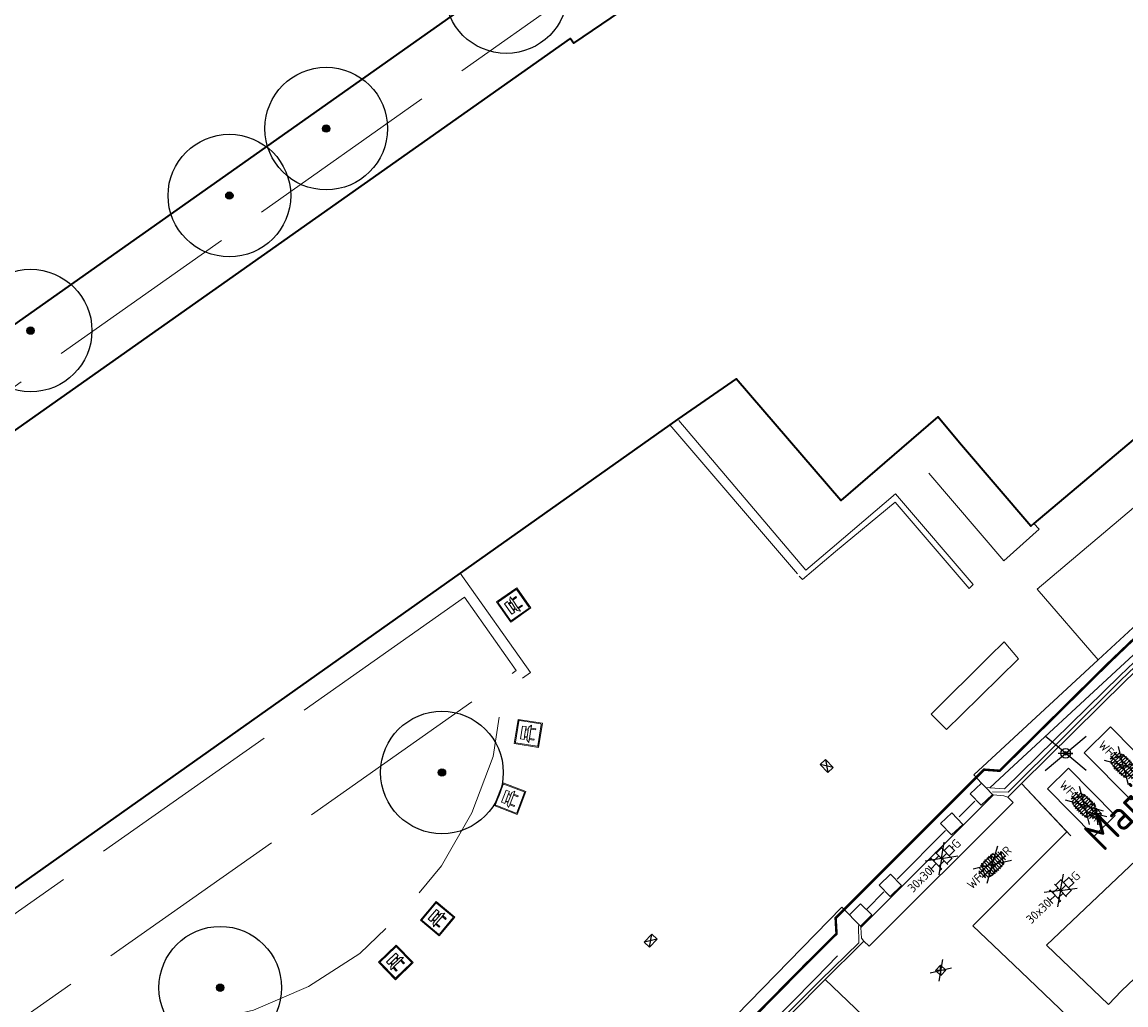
# Model space of a CAD drawing. Header units: metres. Extents: x 92877 to 94117, y 464509 to 465451.
# Tile 21 of 102: x 93074 to 93119, y 465073 to 465113. Entities that reach past the tile are written whole.
import ezdxf
from ezdxf.enums import TextEntityAlignment as Align

# ---------------------------------------------------------------- set-up
doc = ezdxf.new("R2010")
doc.units = ezdxf.units.M
doc.linetypes.add('IE-TERREINAFSCHEIDING', pattern=[10, 8, -2])
doc.linetypes.add('XX-PROJECTGRENS', pattern=[18, 12, -3, 0, -3])
doc.layers.get('0').update_dxf_attribs({"linetype": 'CONTINUOUS'})
for name, color, linetype, lineweight in [('B-WE-GK-BESCHOEIING-G', 252, 'GK-BESCHOEIING', 35), ('B-WE-GR-BEPLANTING_CULTUUR-G', 252, 'CONTINUOUS', 18), ('B-WE-GR-BOOM-S', 90, 'CONTINUOUS', 25), ('B-WE-IE-MEUBILAIR_WEGMEUBILAIR_BANK-S', 252, 'CONTINUOUS', 15), ('B-WE-IE-TERREINAFSCHEIDING-G', 252, 'IE-TERREINAFSCHEIDING', 18), ('B-WE-IE-TERREINAFSCHEIDING_KUNSTMATIG_HEKWERK-G', 252, 'IE-TERREINAFSCHEIDING-KUNSTMATIG', 18), ('B-WE-IE-TERREINAFSCHEIDING_KUNSTMATIG_MUUR-G', 252, 'IE-TERREINAFSCHEIDING-KUNSTMATIG-DICHT', 18), ('B-WE-OG-TOPOGRAFIE_BEBOUWING-GV', 252, 'CONTINUOUS', 35), ('B-WE-OG-TOPOGRAFIE_STRAATNAAM-T18', 7, 'CONTINUOUS', 18), ('B-WE-RI-HWA_KOLK-S', 252, 'CONTINUOUS', 25), ('B-WE-VH-VERHARDING-GV', 252, 'CONTINUOUS', 18), ('N-WE-KG-GRENS_PROJECT-G', 1, 'XX-PROJECTGRENS', 35), ('V-WE-IE-MEUBILAIR_WEGMEUBILAIR_VERKEERSBORD-S', 7, 'CONTINUOUS', 25), ('V-WE-RI-HWA_KOLK-S', 150, 'CONTINUOUS', 25), ('V-WE-VH-MATERIAALGRENS-G', 7, 'CONTINUOUS-V', 25), ('V-WE-VH-VERHARDING_STRAATBAKSTEEN-S', 252, 'CONTINUOUS', 25), ('V-WE-VH-VERHARDING_TEGEL-S', 252, 'CONTINUOUS', 25)]:
    doc.layers.add(name, color=color, linetype=linetype, lineweight=lineweight)
doc.styles.add('NLCS-ISO', font='NLCS-ISO.ttf')
doc.styles.get("Standard").update_dxf_attribs({"font": 'isocp.shx'})
doc.linetypes.add('CONTINUOUS-V', pattern='A,3.5,[24,NLCS.SHX,S=0.5,R=0,X=0,Y=0],3.5', length=7)
doc.linetypes.add('GK-BESCHOEIING', pattern='A,30,-5,[1,NLCS.SHX,S=1,R=0,X=0,Y=0],-5', length=40)
doc.linetypes.add('IE-TERREINAFSCHEIDING-KUNSTMATIG', pattern='A,4,[82,NLCS.SHX,S=0.75,R=90,X=0,Y=0],4,-2', length=10)
doc.linetypes.add('IE-TERREINAFSCHEIDING-KUNSTMATIG-DICHT', pattern='A,8,-1,[82,NLCS.SHX,S=0.75,R=90,X=0,Y=0],-1', length=10)

# ---------------------------------------------------------------- blocks, each defined once
blk = doc.blocks.new('Q_BANK')
blk.add_lwpolyline([(-0.5, 0.5), (0.5, 0.5), (0.5, -0.5), (-0.5, -0.5)], close=True)
blk.add_lwpolyline([(-0.4417539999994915, 0.4637139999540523), (0.4378109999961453, 0.4637139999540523, -0.414214), (0.4594110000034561, 0.4421139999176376), (0.4594110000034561, -0.4369900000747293, -0.414214), (0.4378109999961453, -0.4585890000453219), (-0.4417539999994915, -0.4585890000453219, -0.414214), (-0.4633539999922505, -0.4369900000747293), (-0.4633539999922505, 0.4421139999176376), (-0.4632718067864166, 0.4439965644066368), (-0.4630258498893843, 0.4458648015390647), (-0.4626180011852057, 0.4477044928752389), (-0.4620513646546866, 0.4495016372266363), (-0.4613302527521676, 0.4512425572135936), (-0.4604601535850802, 0.4529140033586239), (-0.4594476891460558, 0.4545032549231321), (-0.458300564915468, 0.4559982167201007), (-0.457027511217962, 0.4573875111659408), (-0.4556382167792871, 0.4586605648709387), (-0.4541432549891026, 0.4598076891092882), (-0.4525540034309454, 0.4608201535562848), (-0.450882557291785, 0.4616902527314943), (-0.4491416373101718, 0.4624113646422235), (-0.447344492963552, 0.4629780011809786), (-0.4455048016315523, 0.4633858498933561), (-0.4436365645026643, 0.4636318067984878), (-0.4417539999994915, 0.4637139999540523)], format="xyb")
for points in [[(-0.2666210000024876, 0.02180999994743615), (-0.3660620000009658, -0.07758100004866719)], [(-0.1796109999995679, 0.1315540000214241), (-0.2666210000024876, 0.1315540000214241), (-0.2666210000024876, 0.2764989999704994)], [(-0.2666210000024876, 0.2764989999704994), (0.2575139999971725, 0.2764989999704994), (0.2575139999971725, 0.1315540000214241), (0.1725750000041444, 0.1315540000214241)], [(-0.1796109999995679, 0.02180999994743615), (-0.2666210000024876, 0.02180999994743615)], [(-0.2666210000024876, 0.02180999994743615), (-0.1796109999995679, 0.02180999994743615)], [(-0.1796109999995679, 0.02180999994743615), (-0.1796109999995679, 0.1315540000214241)], [(-0.1796109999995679, 0.1315540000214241), (-0.1443920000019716, 0.1315540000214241)], [(-0.1443920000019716, 0.1315540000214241), (-0.1443920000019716, 0.02180999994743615)], [(0.1311409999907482, 0.1315540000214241), (-0.1443920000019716, 0.1315540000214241)], [(0.1311409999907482, 0.02180999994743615), (-0.1443920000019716, 0.02180999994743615)], [(-0.1443920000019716, 0.02180999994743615), (0.1311409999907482, 0.02180999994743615)], [(0.1311409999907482, 0.02180999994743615), (-0.1443920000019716, 0.02180999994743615)], [(-0.1443920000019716, 0.02180999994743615), (0.1311409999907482, 0.02180999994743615)], [(-0.1443920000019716, 0.02180999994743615), (0.1311409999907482, 0.02180999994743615)], [(0.1311409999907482, 0.02180999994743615), (0.1311409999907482, 0.1315540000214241)], [(0.1311409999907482, 0.1315540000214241), (0.1725750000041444, 0.1315540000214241)], [(0.1725750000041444, 0.1315540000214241), (0.1725750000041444, 0.02180999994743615)], [(0.1725750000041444, 0.02180999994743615), (0.2554419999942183, 0.02180999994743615)], [(0.1725750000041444, 0.02180999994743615), (0.2554419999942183, 0.02180999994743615)], [(0.2554419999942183, 0.02180999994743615), (0.3569540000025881, -0.07758100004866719)], [(-0.2355460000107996, -0.07758100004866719), (-0.3660620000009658, -0.07758100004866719)], [(-0.1920410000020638, -0.07758100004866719), (-0.1920410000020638, -0.2701510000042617), (-0.2355460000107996, -0.2701510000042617), (-0.2355460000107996, -0.07758100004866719)], [(-0.2355460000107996, -0.07758100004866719), (-0.1920410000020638, -0.07758100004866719)], [(0.1829330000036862, -0.07758100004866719), (-0.1920410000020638, -0.07758100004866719)], [(0.2264390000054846, -0.07758100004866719), (0.2264390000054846, -0.2680800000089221), (0.1829330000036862, -0.2680800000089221), (0.1829330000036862, -0.07758100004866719)], [(0.1829330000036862, -0.07758100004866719), (0.2264390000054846, -0.07758100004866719)], [(0.3569540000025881, -0.07758100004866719), (0.2264390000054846, -0.07758100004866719)]]:
    blk.add_lwpolyline(points)
blk = doc.blocks.new('V-SRI-KOLK_STRAAT_300X300-SO')
at = {"ltscale": 0.1}
for p, q in [((-1.875000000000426, 2.000000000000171), (1.874999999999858, -0.4999999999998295)), ((1.874999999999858, 2.000000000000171), (-1.875000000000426, -0.4999999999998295))]:
    blk.add_line(p, q, dxfattribs=at)
for p, q in [((-0.7500000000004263, 2.842170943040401e-13), (0.7499999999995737, 1.500000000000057)), ((0.7499999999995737, 2.842170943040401e-13), (-0.7500000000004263, 1.500000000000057))]:
    blk.add_line(p, q)
at = {"flags": 128}
blk.add_lwpolyline([(-0.7500000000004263, 2.842170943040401e-13), (0.7499999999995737, 2.842170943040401e-13), (0.7499999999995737, 1.500000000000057), (-0.7500000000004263, 1.500000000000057)], close=True, dxfattribs=at)
blk = doc.blocks.new('B-SRI-KOLK_COMBINATIE-SO')
for p, q in [((-1.124999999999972, 0), (1.124999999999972, 1.499999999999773)), ((1.124999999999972, 0), (-1.124999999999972, 1.499999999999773))]:
    blk.add_line(p, q)
at = {"flags": 128}
blk.add_lwpolyline([(-1.124999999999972, 0), (1.124999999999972, 0), (1.124999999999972, 1.499999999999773), (-1.124999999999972, 1.499999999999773)], close=True, dxfattribs=at)
blk = doc.blocks.new('V-SVH-TEGEL_300X300_DUN_HALFST_KL-SO')
for p, q in [((-3.08021532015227, 0.7500000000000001), (-2.999999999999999, 0.7500000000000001)), ((-2.999999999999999, -0.8349495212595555), (-2.999999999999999, 0.834949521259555)), ((-2.999999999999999, 0), (-1.499999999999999, 0)), ((-1.83708385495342, 1.5), (-1.499999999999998, 1.5)), ((-1.499999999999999, -1.600165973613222), (-1.499999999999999, 1.600165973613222)), ((-1.499999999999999, 0.7500000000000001), (1.110223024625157e-15, 0.7500000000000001)), ((1.110223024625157e-15, -1.78372119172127), (1.110223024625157e-15, 1.78372119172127)), ((2.220446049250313e-15, 1.5), (1.500000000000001, 1.5)), ((0, 0), (1.500000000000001, 0)), ((1.500000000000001, -1.600165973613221), (1.500000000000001, 1.600165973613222)), ((1.500000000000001, 0.7500000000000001), (3, 0.7500000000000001)), ((3, -0.8349495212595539), (3, 0.8349495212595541)), ((3, 0), (3.39489953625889, 0)), ((-3.08021532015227, -0.7500000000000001), (-3, -0.7500000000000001)), ((-1.837083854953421, -1.5), (-1.499999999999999, -1.5)), ((-1.5, -0.7500000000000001), (0, -0.7500000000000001)), ((1.110223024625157e-15, -1.5), (1.500000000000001, -1.5)), ((1.499999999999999, -0.7500000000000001), (3, -0.7500000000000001))]:
    blk.add_line(p, q)
at = {"ltscale": 0.1}
for p, q in [((-6.661338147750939e-16, 0), (-2.745585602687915, -1.976671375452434)), ((-3.33066907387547e-16, 0), (-2.726908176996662, 1.963224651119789)), ((-3.33066907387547e-16, 0), (2.726908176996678, 1.963224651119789)), ((0, 0), (2.745585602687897, -1.976671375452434))]:
    blk.add_line(p, q, dxfattribs=at)
at = {"style": 'NLCS-ISO'}
blk.add_attdef('FORMAAT', text='', height=1.8, dxfattribs=at).set_placement((-3.18021532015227, -2.887924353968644e-16), align=Align.MIDDLE_RIGHT)
blk.add_attdef('KLEUR', text='', height=1.8, dxfattribs=at).set_placement((3.49489953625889, -6.891423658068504e-16), align=Align.MIDDLE_LEFT)
at = {"style": 'NLCS-ISO', "flags": 1}
blk.add_attdef('FUNCTIE', text='', height=1.8, dxfattribs=at).set_placement((0.1159930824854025, -3.584775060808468), align=Align.MIDDLE_CENTER)
blk = doc.blocks.new('V-SVH-SBS_WAALFORMAAT_HALFST_KL-SO')
for p, q in [((0, 0), (-3.464101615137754, 2.000000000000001)), ((0, 0), (-3.464101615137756, -1.999999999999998)), ((-3.371609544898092, -0.2104808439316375), (-3.371609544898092, 0.210480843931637)), ((-2.871609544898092, -0.9601290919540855), (-2.871609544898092, 0.9601290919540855)), ((-2.871609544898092, 0.535541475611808), (-2.371609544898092, 0.535541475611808)), ((-2.855046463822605, -0.9739159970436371), (-1.337587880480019, 1.654399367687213)), ((-2.371609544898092, -1.287957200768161), (-2.371609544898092, 1.28795720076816)), ((-1.871609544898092, -1.501752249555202), (-1.871609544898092, 1.501752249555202)), ((-1.871609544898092, 0.535541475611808), (-1.371609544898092, 0.535541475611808)), ((-1.371609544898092, -1.64654974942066), (-1.371609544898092, 1.64654974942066)), ((-1.371609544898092, 1.535541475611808), (-0.8716095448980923, 1.535541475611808)), ((-0.8716095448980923, -1.739664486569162), (-0.8716095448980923, 1.739664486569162)), ((-0.8716095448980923, 0.535541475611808), (-0.3716095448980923, 0.535541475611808)), ((-0.8358909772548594, -1.744585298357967), (1.149221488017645, 1.693730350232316)), ((-0.3716095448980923, -1.789183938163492), (-0.3716095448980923, 1.789183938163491)), ((-0.3716095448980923, 1.535541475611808), (0.1283904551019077, 1.535541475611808)), ((0, 0), (3.464101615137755, 2)), ((0, 0), (3.464101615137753, -2.000000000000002)), ((0.1283904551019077, -1.798712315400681), (0.1283904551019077, 1.798712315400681)), ((0.1283904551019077, 0.535541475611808), (0.6283904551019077, 0.535541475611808)), ((0.6283904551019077, -1.768895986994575), (0.6283904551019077, 1.768895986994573)), ((0.6283904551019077, 1.535541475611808), (1.128390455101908, 1.535541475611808)), ((1.128390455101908, -1.697663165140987), (1.128390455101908, 1.697663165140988)), ((1.128390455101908, 0.535541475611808), (1.628390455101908, 0.535541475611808)), ((1.628390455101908, -1.57942002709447), (1.628390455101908, 1.57942002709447)), ((1.628390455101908, 1.535541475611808), (1.771398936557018, 1.535541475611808)), ((1.743787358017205, -1.544400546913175), (3.075508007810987, 0.7622072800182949)), ((2.128390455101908, -1.402324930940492), (2.128390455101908, 1.402324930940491)), ((2.128390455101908, 0.535541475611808), (2.628390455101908, 0.535541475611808)), ((2.628390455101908, -1.139255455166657), (2.628390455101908, 1.139255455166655)), ((3.128390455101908, -0.6990929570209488), (3.128390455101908, 0.6990929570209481)), ((3.128390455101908, 0.535541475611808), (3.241160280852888, 0.535541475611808)), ((-3.279935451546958, -0.464458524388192), (-2.871609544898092, -0.464458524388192)), ((-2.371609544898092, -0.464458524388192), (-1.871609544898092, -0.464458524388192)), ((-1.871609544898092, -1.464458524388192), (-1.371609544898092, -1.464458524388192)), ((-1.371609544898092, -0.464458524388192), (-0.8716095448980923, -0.464458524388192)), ((-0.8716095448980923, -1.464458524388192), (-0.3716095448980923, -1.464458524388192)), ((-0.3716095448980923, -0.464458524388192), (0.1283904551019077, -0.464458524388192)), ((0.1283904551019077, -1.464458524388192), (0.6283904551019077, -1.464458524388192)), ((0.6283904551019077, -0.464458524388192), (1.128390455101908, -0.464458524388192)), ((1.128390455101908, -1.464458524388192), (1.628390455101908, -1.464458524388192)), ((1.628390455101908, -0.464458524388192), (2.128390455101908, -0.464458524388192)), ((2.628390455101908, -0.464458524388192), (3.128390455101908, -0.464458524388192))]:
    blk.add_line(p, q)
for centre in [(-3.121609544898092, 0.535541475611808), (-2.121609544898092, 0.535541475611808), (-1.121609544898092, 0.535541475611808), (-0.6216095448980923, 1.535541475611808), (-0.1216095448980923, 0.535541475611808), (0.3783904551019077, 1.535541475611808), (0.8783904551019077, 0.535541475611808), (1.378390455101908, 1.535541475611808), (1.878390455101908, 0.535541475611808), (2.878390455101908, 0.535541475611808), (-2.621609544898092, -0.464458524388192), (-1.621609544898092, -0.464458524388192), (-1.121609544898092, -1.464458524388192), (-0.6216095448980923, -0.464458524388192), (-0.1216095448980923, -1.464458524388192), (0.3783904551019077, -0.464458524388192), (0.8783904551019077, -1.464458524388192), (1.378390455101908, -0.464458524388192), (2.378390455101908, -0.464458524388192)]:
    blk.add_circle(centre, 0.08813061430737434)
for centre, start, end in [((-1.621609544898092, 1.535541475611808), 166.7149408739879, 45.75541316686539), ((-2.121609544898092, -1.464458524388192), 16.11294238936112, 118.5452885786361), ((1.878390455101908, -1.464458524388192), 358.1671471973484, 220.9526485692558)]:
    blk.add_arc(centre, 0.08813061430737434, start, end)
at = {"style": 'NLCS-ISO'}
blk.add_attdef('FORMAAT', text='', height=1.8, dxfattribs=at).set_placement((-3.39489953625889, -4.365574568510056e-15), align=Align.MIDDLE_RIGHT)
blk.add_attdef('KLEUR', text='', height=1.8, dxfattribs=at).set_placement((3.39489953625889, 3.637978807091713e-16), align=Align.MIDDLE_LEFT)
at = {"style": 'NLCS-ISO', "flags": 1}
blk.add_attdef('FUNCTIE', text='', height=1.8, dxfattribs=at).set_placement((0.1159930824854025, -3.584775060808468), align=Align.MIDDLE_CENTER)
blk = doc.blocks.new('Verkeersbord')
at = {"color": 0}
for p, q in [((-0.8357470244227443, -0.7012750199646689), (0.8357470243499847, 0.7012750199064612)), ((0.8357470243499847, -0.7012750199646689), (-0.8357470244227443, 0.7012750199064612))]:
    blk.add_line(p, q, dxfattribs=at)
for p, q in [((0.2999999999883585, 0), (-0.3000000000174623, 0)), ((-1.455191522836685e-11, 0), (0.2999999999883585, 0))]:
    blk.add_line(p, q)
for radius in [0.1999999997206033, 0.07454196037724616]:
    blk.add_circle((-2.91038304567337e-11, 0), radius)
blk = doc.blocks.new('SGR-BOOM_01')
at = {"ltscale": 0.1}
h = blk.add_hatch(color=256, dxfattribs=at)
edge = h.paths.add_edge_path()
edge.add_arc((7.366995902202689e-12, -5.115907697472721e-12), 0.15, 0, 360)
for centre, radius in [((0, 0), 2.5), ((7.366995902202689e-12, -5.115907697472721e-12), 0.04499999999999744)]:
    blk.add_circle(centre, radius)
blk.add_circle((7.366995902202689e-12, -5.115907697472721e-12), 0.15, dxfattribs=at)

msp = doc.modelspace()

# ---------------------------------------------------------------- linework, layer by layer
at = {"layer": 'B-WE-GK-BESCHOEIING-G', "flags": 128}
msp.add_lwpolyline([(93103.686, 465122.974), (93095.387, 465117.711), (93096.077, 465116.753), (93069.656, 465098.09), (93057.489, 465089.684), (93040.917, 465077.844), (93040.84, 465077.79)], dxfattribs=at)
at = {"layer": 'B-WE-GR-BEPLANTING_CULTUUR-G'}
for p, q in [((93114.245, 465087.016), (93113.653, 465087.709)), ((93112.734, 465081.948), (93112.911, 465081.763)), ((93112.911, 465081.763), (93113.064, 465081.751))]:
    msp.add_line(p, q, dxfattribs=at)
at = {"layer": 'B-WE-GR-BEPLANTING_CULTUUR-G', "flags": 128}
for points in [[(93139.611, 465109.398), (93139.097, 465109.721), (93133.77, 465101.673), (93129.347, 465097.597), (93121.196, 465090.401), (93117.486, 465086.973)], [(93113.064, 465081.751), (93113.852, 465082.481), (93118.03, 465086.344), (93131.248, 465098.566), (93134.42, 465101.5), (93139.611, 465109.398)], [(93113.653, 465087.709), (93113.048, 465087.109), (93110.681, 465084.762), (93111.297, 465084.127)], [(93111.297, 465084.127), (93111.919, 465084.734), (93114.245, 465087.016)], [(93112.734, 465081.948), (93112.418, 465082.29), (93117.486, 465086.973)]]:
    msp.add_lwpolyline(points, dxfattribs=at)
at = {"layer": 'B-WE-IE-TERREINAFSCHEIDING-G'}
for p, q in [((93100.027, 465096.557), (93105.302, 465090.392)), ((93105.57, 465090.636), (93100.354, 465096.785)), ((93091.654, 465089.53), (93069.955, 465074.253)), ((93112.911, 465081.763), (93113.179, 465081.481)), ((93113.217, 465081.464), (93113.179, 465081.481)), ((93107.51, 465076.401), (93107.344, 465076.567)), ((93107.51, 465076.401), (93107.801, 465076.111)), ((93107.801, 465076.111), (93107.806, 465076.051))]:
    msp.add_line(p, q, dxfattribs=at)
at = {"layer": 'B-WE-IE-TERREINAFSCHEIDING-G', "flags": 128}
for points in [[(93098.077, 465115.621), (93059.267, 465088.209), (93059.094, 465088.47), (93042.066, 465076.505), (93041.808, 465076.451)], [(93113.064, 465081.751), (93113.665, 465081.706), (93118.385, 465086.338), (93122.29000000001, 465090.072), (93126.496, 465093.947), (93131.381, 465098.422), (93133.8, 465100.637), (93134.439, 465101.239), (93134.61, 465101.411), (93134.73, 465101.537), (93134.813, 465101.643), (93134.892, 465101.759), (93134.968, 465101.692)], [(93072.078, 465070.793), (93074.385, 465072.419), (93075.776, 465072.125), (93078.216, 465071.896), (93080.657, 465072.129), (93083.047, 465072.684), (93085.286, 465073.65), (93087.378, 465074.996), (93089.127, 465076.672), (93090.719, 465078.569), (93091.954, 465080.727), (93092.817, 465083.028), (93093.227, 465085.647), (93094.343, 465086.455), (93091.478, 465090.51)], [(93069.955, 465074.253), (93072.046, 465071.252), (93093.76, 465086.535), (93091.654, 465089.53)], [(93113.179, 465081.481), (93112.718, 465081.042), (93112.273, 465081.509), (93112.734, 465081.948)], [(93111.526, 465080.736), (93111.061, 465080.302), (93111.501, 465079.83), (93111.966, 465080.264), (93111.526, 465080.736)], [(93109.018, 465078.233), (93108.556, 465077.783), (93109.006, 465077.321), (93109.468, 465077.771), (93109.018, 465078.233)], [(93107.344, 465076.567), (93107.801, 465077.025), (93108.258, 465076.569), (93107.801, 465076.111)], [(93074.42753164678, 465039.5320000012), (93074.441, 465039.546), (93080.021, 465045.849), (93082.162, 465048.261), (93084.664, 465051.066), (93087.216, 465053.924), (93089.648, 465056.644), (93092.31, 465059.616), (93095.08, 465062.646), (93097.079, 465064.839), (93098.498, 465066.322), (93100.658, 465068.596), (93102.853, 465070.83), (93105.971, 465073.987), (93107.556, 465075.605), (93107.51, 465076.401)]]:
    msp.add_lwpolyline(points, dxfattribs=at)
at = {"layer": 'B-WE-IE-TERREINAFSCHEIDING_KUNSTMATIG_HEKWERK-G'}
for p, q in [((93112.461, 465081.215), (93111.814, 465080.573)), ((93111.268, 465080.016), (93109.295, 465078.034)), ((93108.748, 465077.508), (93108.055, 465076.807))]:
    msp.add_line(p, q, dxfattribs=at)
at = {"layer": 'B-WE-IE-TERREINAFSCHEIDING_KUNSTMATIG_HEKWERK-G', "flags": 128}
for points in [[(93135.00598666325, 465101.669208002), (93134.854, 465101.43), (93126.766, 465093.948), (93122.238, 465089.801), (93118.404, 465086.135), (93113.818, 465081.577), (93113.176, 465081.593)], [(93107.709, 465076.131), (93107.723, 465075.437), (93106.165, 465073.911)], [(93106.165, 465073.911), (93103.009, 465070.746), (93100.838, 465068.514), (93098.735, 465066.324), (93097.133, 465064.609), (93095.231, 465062.554), (93092.318, 465059.369), (93089.789, 465056.546), (93087.338, 465053.81), (93084.814, 465050.965), (93082.345, 465048.188), (93080.109, 465045.695), (93074.66659692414, 465039.5320000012)]]:
    msp.add_lwpolyline(points, dxfattribs=at)
at = {"layer": 'B-WE-IE-TERREINAFSCHEIDING_KUNSTMATIG_MUUR-G', "flags": 128}
for points in [[(93114.863, 465092.53), (93115.075, 465092.301), (93113.639, 465091.009), (93110.584, 465094.587)], [(93105.302, 465090.392), (93105.434, 465090.247), (93106.78, 465091.388), (93109.207, 465093.402), (93112.223, 465089.885), (93112.384, 465090.047), (93109.387, 465093.557), (93109.228, 465093.743), (93106.644, 465091.548), (93105.57, 465090.636)]]:
    msp.add_lwpolyline(points, dxfattribs=at)
at = {"layer": 'B-WE-OG-TOPOGRAFIE_BEBOUWING-GV'}
for p, q in [((93137.75, 465111.882), (93114.863, 465092.53)), ((93100.027, 465096.557), (93091.478, 465090.51)), ((93100.354, 465096.785), (93100.027, 465096.557))]:
    msp.add_line(p, q, dxfattribs=at)
at = {"layer": 'B-WE-OG-TOPOGRAFIE_BEBOUWING-GV', "flags": 128}
for points in [[(93056.421, 465084.409), (93056.76, 465084.649), (93058.391, 465085.801), (93095.968, 465112.312), (93096.106, 465112.128), (93100.681, 465115.24), (93099.615, 465116.949)], [(93114.863, 465092.53), (93114.743, 465092.43), (93111.908, 465095.726), (93110.954, 465096.887), (93106.994, 465093.472), (93102.73300000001, 465098.442), (93100.354, 465096.785)], [(93091.478, 465090.51), (93068.584, 465074.316), (93071.61, 465070.01)]]:
    msp.add_lwpolyline(points, dxfattribs=at)
at = {"layer": 'B-WE-VH-VERHARDING-GV'}
msp.add_line((93116.367, 465079.801), (93114.364, 465081.926), dxfattribs=at)
at = {"layer": 'B-WE-VH-VERHARDING-GV', "flags": 128}
for points in [[(93117.486, 465086.973), (93114.994, 465089.86), (93141.631, 465112.35)], [(93131.592, 465098.194), (93126.706, 465093.719), (93122.502, 465089.846), (93118.601, 465086.116), (93114.364, 465081.926)], [(93114.364, 465081.926), (93113.81, 465081.378), (93113.644, 465081.432), (93113.217, 465081.464)], [(93113.217, 465081.464), (93110.486, 465078.732), (93107.806, 465076.051)], [(93071.055, 465048.757), (93098.414, 465068.047), (93107.04000000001, 465076.892), (93107.344, 465076.567)], [(93107.806, 465076.051), (93107.831, 465075.621), (93107.936, 465075.501), (93106.23, 465073.807)], [(93106.23, 465073.807), (93106.192, 465073.769), (93103.074, 465070.612), (93100.881, 465068.381), (93098.722, 465066.108), (93097.306, 465064.627), (93095.309, 465062.437), (93092.54000000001, 465059.408), (93089.879, 465056.437), (93087.447, 465053.717), (93084.895, 465050.86), (93084.439, 465050.349)]]:
    msp.add_lwpolyline(points, dxfattribs=at)
at = {"layer": 'N-WE-KG-GRENS_PROJECT-G', "const_width": 0.1, "flags": 128}
msp.add_lwpolyline([(93142.80429705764, 465086.89020479), (93145.44746297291, 465089.5037296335), (93147.33153583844, 465091.9553183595), (93148.61295922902, 465093.1822349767), (93161.41073369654, 465113.6787084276), (93167.20423111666, 465122.9573737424), (93170.45562728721, 465128.1729658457), (93179.76312837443, 465143.1032084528), (93186.8939262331, 465154.4956882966), (93187.8904206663, 465154.904034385), (93188.17006029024, 465154.6787376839), (93191.38955948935, 465152.0772852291), (93194.82777076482, 465149.4128440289), (93202.7516017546, 465142.9220781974), (93211.3338844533, 465136.0857598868), (93246.40084193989, 465107.7012226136), (93253.05856708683, 465102.3144478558), (93253.34322899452, 465100.9758363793), (93245.80418226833, 465089.8650499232), (93244.52175508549, 465087.9409093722), (93231.81246827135, 465069.2934230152), (93227.95413775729, 465063.5800498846), (93226.85327734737, 465062.4242463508), (93215.69149959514, 465046.0124069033), (93211.99600512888, 465040.6358651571), (93204.42491680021, 465029.7530879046), (93202.60922809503, 465027.1431942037), (93198.03152992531, 465020.2126231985), (93194.36277276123, 465014.8691722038), (93190.61904636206, 465009.5049370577), (93189.81877462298, 465008.2205257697), (93185.53132241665, 465002.305254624), (93181.43253837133, 464996.6908783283), (93178.69589622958, 464993.153389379), (93172.1027446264, 464984.5638890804), (93163.08542418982, 464972.8354924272), (93161.13136953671, 464970.564412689), (93154.08332522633, 464961.6465004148), (93148.9853571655, 464955.3111959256), (93145.46927555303, 464951.03857026), (93138.605061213, 464942.9267433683), (93131.70248435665, 464935.1401417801), (93128.23609135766, 464931.4101217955), (93126.8654784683, 464929.653154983), (93122.06203873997, 464924.7900451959), (93112.81988821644, 464915.3526702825), (93112.69377977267, 464915.473943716), (93110.00695643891, 464912.8086800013), (93108.15812065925, 464914.640604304), (93097.9536142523, 464904.4176761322), (93099.61595302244, 464902.3786449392), (93097.34581573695, 464900.0040813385), (93095.10492812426, 464898.0415892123), (93093.14052423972, 464896.4268749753), (93087.35763144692, 464891.8347837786), (93084.64740889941, 464889.5614990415), (93079.68665377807, 464885.2220829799), (93073.55860487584, 464880.644886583), (93064.79519316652, 464874.7893206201), (93057.66233501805, 464870.1650565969), (93057.25488905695, 464870.0069525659), (93057.1679003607, 464870.0022571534), (93056.6067476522, 464870.0912006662), (93053.27707284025, 464868.4113416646), (93060.03872779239, 464854.3720513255), (93062.42592831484, 464849.1520798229), (93065.24884538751, 464843.3384421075), (93068.53218685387, 464844.7778848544), (93069.15381959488, 464846.1467222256), (93077.3156521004, 464850.7158418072), (93083.1095616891, 464853.9102026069), (93083.11248107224, 464853.9050936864), (93087.98294795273, 464856.6177587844), (93087.62305232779, 464857.3150565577), (93087.91428833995, 464857.8445765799), (93094.13664062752, 464862.2077458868), (93094.0324274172, 464862.5015384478), (93094.43059567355, 464862.804748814), (93094.60870639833, 464862.5389119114), (93096.96617079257, 464864.1914690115), (93097.44488401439, 464863.6913958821), (93100.28596185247, 464866.4090652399), (93107.265087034, 464873.111858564), (93113.75732477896, 464878.7649635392), (93119.02743996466, 464883.3539073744), (93126.18960596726, 464890.3188673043), (93126.0526195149, 464890.4474238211), (93129.22376864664, 464893.5884568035), (93132.7537033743, 464897.330267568), (93136.97946519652, 464901.4658210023), (93141.06384090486, 464906.0392416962), (93145.12252475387, 464910.0202473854), (93146.94610504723, 464911.9374640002), (93151.57115494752, 464916.8719186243), (93154.02597167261, 464919.5459692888), (93161.92300866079, 464928.6931202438), (93166.43714699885, 464933.8281028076), (93170.51856329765, 464938.7372399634), (93174.37173622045, 464943.5101661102), (93176.33748399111, 464945.9834252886), (93178.66909427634, 464948.9235332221), (93181.23583944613, 464952.5405833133), (93184.32104726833, 464956.451592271), (93185.61684713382, 464958.0517197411), (93188.57210998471, 464961.8395922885), (93195.31523137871, 464970.699100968), (93197.09315576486, 464969.2765634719), (93199.63726622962, 464972.4652624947), (93198.95022027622, 464972.9578614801), (93202.9509271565, 464977.9488423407), (93202.24859323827, 464978.520742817), (93202.36407174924, 464978.6657052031), (93202.23358798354, 464979.7196125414), (93202.71134989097, 464980.3276731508), (93203.77074459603, 464980.4575989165), (93206.2832454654, 464983.6484750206), (93206.1531710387, 464984.7090818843), (93206.62836581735, 464985.3138752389), (93207.67818228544, 464985.4338542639), (93209.47712243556, 464987.7219322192), (93211.50021159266, 464990.2951060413), (93211.38019071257, 464991.345288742), (93211.85836581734, 464991.9538752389), (93212.9080604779, 464992.073840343), (93215.41320841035, 464995.2587771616), (93215.28317103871, 464996.3190818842), (93215.75797961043, 464996.9233837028), (93216.81706040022, 464997.0432796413), (93217.97586011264, 464998.5133427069), (93217.19528487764, 464999.1884083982), (93221.28540733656, 465004.1169042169), (93220.56246820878, 465004.6188887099), (93224.4982598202, 465009.5040169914), (93223.74428595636, 465010.1071960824), (93228.7449811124, 465016.3790959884), (93228.54771848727, 465017.6613030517), (93229.79936612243, 465019.1379659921), (93230.17087632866, 465019.2035266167), (93232.85930069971, 465016.9199559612), (93240.87915415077, 465028.7227795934), (93247.23695779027, 465037.4657398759), (93243.34514113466, 465039.4257563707), (93245.38538270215, 465042.4066058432), (93267.79142837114, 465074.7615726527), (93271.65353059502, 465080.831630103), (93274.3148129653, 465084.6533962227), (93274.677465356, 465085.2713558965), (93280.63130042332, 465092.9915384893), (93283.91500586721, 465097.5328332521), (93293.2383330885, 465109.0997418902), (93296.47093620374, 465112.8527640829), (93305.14509651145, 465123.7916948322), (93308.46055612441, 465126.6389011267), (93309.39844513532, 465127.0002190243), (93310.34003864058, 465127.103953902), (93311.02119270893, 465127.0289644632), (93311.5693661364, 465126.5721532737), (93314.32453765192, 465123.4245071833), (93311.44553851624, 465121.2182638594), (93317.76262007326, 465113.434716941), (93320.74156918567, 465115.843867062), (93321.73357680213, 465114.6181865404), (93318.74329120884, 465112.1979553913), (93332.36264752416, 465095.3831190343), (93335.32373132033, 465097.783997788), (93336.31307353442, 465096.5660075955), (93333.3940357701, 465094.1967885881), (93346.86341033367, 465077.5724253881), (93349.74500178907, 465079.9137184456), (93350.75350406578, 465078.674193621), (93347.84463309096, 465076.3051131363), (93354.17574422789, 465068.5004889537), (93362.8502552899, 465075.5913732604), (93361.37562568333, 465077.2864525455), (93365.2185617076, 465080.3315918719), (93350.59622368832, 465098.2315771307), (93346.72895475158, 465095.0766739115), (93346.08873782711, 465095.9866431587), (93350.71475134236, 465099.7745938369, 0.509220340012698), (93350.9221045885, 465101.9666431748), (93324.40196316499, 465134.6512182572), (93320.90745971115, 465131.8112471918), (93318.8848821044, 465134.3215533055, -0.09810561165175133), (93317.85851686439, 465136.5455343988), (93317.80867517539, 465136.8270581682), (93329.2869297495, 465148.4786734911), (93335.15593707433, 465154.2538725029), (93344.69718230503, 465163.3086348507, -0.3495671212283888), (93347.49269100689, 465163.354135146), (93347.81292536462, 465163.0489986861), (93349.12651282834, 465161.4128105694), (93346.39141701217, 465159.2288391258), (93348.19137284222, 465157.3427610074), (93348.24344830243, 465157.3837761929), (93353.34121163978, 465151.0841825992), (93356.36069317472, 465153.5237637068), (93357.29361816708, 465152.369322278), (93354.272942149, 465149.9287760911), (93367.90136846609, 465133.0943093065), (93370.91929201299, 465135.5326316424), (93371.85603172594, 465134.3691923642), (93368.84423716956, 465131.9277376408), (93379.8410937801, 465118.3340873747), (93382.85895192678, 465120.7723568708), (93383.7853558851, 465119.620726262), (93380.76219426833, 465117.1781718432), (93384.64420403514, 465112.3923353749), (93390.96785931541, 465117.5362892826), (93393.69841763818, 465119.7437360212), (93389.57504150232, 465124.7508357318), (93393.12609517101, 465127.6527077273), (93381.65183199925, 465141.9576557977), (93378.04540690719, 465139.0123733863), (93374.93228709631, 465142.846789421), (93384.72424635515, 465150.6280984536, 0.3930050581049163), (93384.97058213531, 465152.6731115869), (93376.32152097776, 465163.1312513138, 0.3935512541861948), (93374.27751936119, 465163.3772655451), (93369.8579814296, 465159.7975508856), (93359.89255996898, 465172.1436396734), (93359.19622914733, 465171.5898261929), (93356.89424431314, 465174.416198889), (93366.32658963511, 465182.3647567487), (93383.74022261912, 465196.7098251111, -0.3091808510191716), (93386.81897119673, 465196.2354680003), (93386.97684969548, 465196.0721454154), (93387.79727159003, 465195.0670590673), (93385.13016150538, 465192.8594510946), (93391.41156974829, 465185.1044719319), (93394.43023397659, 465187.5433926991), (93395.4350945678, 465186.2984326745), (93392.42477688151, 465183.8581751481), (93405.87181105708, 465167.2120926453), (93408.89149213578, 465169.6618339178), (93409.89509456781, 465168.4184326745), (93406.88380956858, 465165.9773910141), (93415.68222789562, 465155.1135614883), (93422.30477309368, 465160.4765245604), (93419.31179454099, 465164.5042788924), (93427.80481647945, 465171.4590664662), (93432.93594103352, 465175.6021548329, 0.3899453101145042), (93433.11658534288, 465177.6054762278), (93406.3057162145, 465210.5983879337, 0.4038953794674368), (93404.27209923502, 465210.7921455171), (93395.07123648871, 465203.2593528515, -0.04985034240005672), (93394.52908786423, 465205.0753299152), (93406.00284424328, 465214.4739206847), (93406.15272161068, 465214.2584719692), (93408.85518404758, 465216.5151077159), (93413.24334298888, 465220.1259470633), (93424.06128453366, 465228.9780809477), (93433.3351468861, 465236.5639683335), (93456.9014086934, 465255.8033650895), (93462.35764348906, 465260.2563476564), (93474.23993893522, 465257.3843466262), (93487.49067795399, 465268.3649894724), (93481.95693986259, 465274.41305854), (93477.95319647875, 465270.7497956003), (93460.62166489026, 465275.1640670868), (93454.05416610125, 465277.3773557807), (93450.53209209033, 465272.8511826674), (93448.51642743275, 465271.2051818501), (93400.4546219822, 465231.9586314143), (93399.0105470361, 465233.6515791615), (93395.69052921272, 465230.9752000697), (93395.47496523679, 465231.2409200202), (93389.32102571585, 465226.0592571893), (93372.98301149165, 465212.6719812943), (93260.05766131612, 465121.0219899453), (93254.21226699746, 465128.3267402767), (93255.4846270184, 465129.3591026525), (93251.17248705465, 465134.6704961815), (93250.97601480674, 465134.512818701), (93249.72989209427, 465136.0656102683), (93249.92508751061, 465136.221697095), (93245.511587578, 465141.5929509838), (93245.41417677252, 465141.4886988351), (93215.79738492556, 465178.0863870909), (93224.8167537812, 465185.3736132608), (93221.61526694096, 465189.3111635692), (93221.50360961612, 465189.4385917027), (93221.50439898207, 465189.4836573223), (93221.582101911, 465189.6642799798), (93258.55461558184, 465216.2779695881), (93287.85813623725, 465237.3061904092), (93316.7188344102, 465257.8145547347), (93323.66504285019, 465262.739966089), (93325.26598421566, 465260.7726554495), (93334.63096997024, 465268.4041921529), (93348.96746826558, 465280.041349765), (93353.28327845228, 465283.4939979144), (93353.52484514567, 465283.1916050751), (93373.21877998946, 465297.0935122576), (93403.84446757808, 465318.9475604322), (93403.68599755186, 465319.15829185), (93405.48266582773, 465320.4033153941), (93410.35102775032, 465324.91241924), (93402.83451359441, 465333.568526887), (93398.3349855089, 465338.8946844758), (93392.5730558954, 465334.0795202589), (93389.10449811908, 465331.4743872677), (93348.4469782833, 465302.9637363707), (93320.09955252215, 465282.7865861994), (93289.01399534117, 465260.4804688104), (93254.82033947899, 465235.9167162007), (93226.58829530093, 465215.7169691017), (93213.12860029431, 465205.9954103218), (93182.7690915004, 465181.2219967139), (93183.25434166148, 465180.5704061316), (93182.2924574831, 465179.9052522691), (93183.6853527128, 465178.0158589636), (93174.63110794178, 465171.4670638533), (93173.39556020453, 465173.1950096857), (93172.30346325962, 465172.3878075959), (93168.47110548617, 465170.1929743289), (93170.11902708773, 465168.0840585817), (93171.26352441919, 465166.9046147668), (93171.88733240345, 465165.9202339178), (93172.04584747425, 465165.4846295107), (93172.06121541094, 465164.0195528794), (93171.79079551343, 465162.2213228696), (93171.60252133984, 465161.8893657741), (93167.9020977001, 465156.012750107), (93164.38990227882, 465150.4028407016), (93160.43475791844, 465144.0584899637), (93158.38157503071, 465140.7263451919), (93156.60676416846, 465137.916810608), (93154.80699276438, 465135.0488433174), (93153.78591119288, 465134.1879314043), (93154.01603580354, 465133.775485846), (93153.33815750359, 465133.1333537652), (93153.15983108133, 465132.5062391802), (93153.13426777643, 465132.462907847), (93152.07738387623, 465130.6714263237), (93150.97268763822, 465128.9064975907), (93147.77482886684, 465123.7689001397), (93144.0580307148, 465117.809442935), (93140.543845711, 465112.1525840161), (93139.0166669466, 465109.7809960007), (93136.38067592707, 465105.4846439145), (93134.48047024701, 465102.4148511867), (93134.18324491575, 465101.964861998), (93133.95819652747, 465101.734731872), (93130.91543747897, 465098.9303868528), (93126.02951325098, 465094.4554562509), (93121.81761688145, 465090.5751815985), (93117.9038250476, 465086.8329504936), (93113.46968958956, 465082.4478672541), (93112.83416227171, 465082.4954945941), (93109.77876379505, 465079.4389773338), (93106.78165162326, 465076.4407468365), (93106.8188488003, 465075.8009553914), (93105.52160560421, 465074.5128370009), (93100.1623396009, 465069.0764232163), (93097.99326453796, 465066.7928161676), (93094.57205576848, 465063.11298687), (93089.13543018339, 465057.1056657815), (93083.69269165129, 465051.0146010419), (93080.41726045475, 465047.3349932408), (93077.0174616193, 465043.4970914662), (93073.93406549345, 465040.0144568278), (93073.47201796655, 465039.5343683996), (93072.00093929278, 465037.8626698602), (93071.8117261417, 465037.6378344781), (93069.70521612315, 465035.224995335), (93068.07849556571, 465033.4236998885), (93064.12112958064, 465029.2378324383), (93059.89089314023, 465024.7839535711), (93054.54594196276, 465019.3483255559), (93051.82948794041, 465016.782896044), (93042.95362711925, 465008.5877177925), (93039.42842054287, 465005.3282752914), (93039.0399360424, 465005.8806878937), (93035.76823679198, 465003.5013061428), (93034.64207111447, 465002.5819118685), (93035.28199744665, 465001.8467817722), (93028.26852821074, 464995.8706144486), (93027.6301083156, 464996.6264795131), (93025.85252654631, 464995.1080935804), (93024.89847244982, 464994.4890941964), (93025.34777373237, 464993.8008028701), (93025.38541423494, 464993.139339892), (93023.54563129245, 464991.6573596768), (93020.74003389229, 464989.8672713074), (93009.83101131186, 464980.8392183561), (93002.61415884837, 464974.8215880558), (93001.21940402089, 464974.423761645), (92997.62650226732, 464972.3144672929), (93000.2747005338, 464968.182290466), (93003.2223177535, 464963.8178612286), (93004.53942970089, 464962.4720187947), (93005.55825369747, 464961.0075924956), (93007.71360615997, 464956.7848667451), (93011.38857692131, 464958.3598506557), (93011.75807995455, 464959.8028334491), (93016.76117840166, 464964.0052836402), (93022.79767618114, 464969.0663011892), (93023.12431420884, 464969.0692706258), (93023.85870693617, 464969.957648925), (93031.99377797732, 464976.7865896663), (93034.0074111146, 464978.4399305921), (93039.33470028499, 464982.9504087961), (93042.14881627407, 464985.3270612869), (93043.34334075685, 464986.2864985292), (93048.65203221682, 464990.9003666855), (93051.63817662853, 464993.4819612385), (93054.31944405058, 464995.5991624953), (93054.15975046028, 464995.7281457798), (93056.81689604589, 464998.0876788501), (93056.95004792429, 464998.2489828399), (93057.02524218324, 464998.2231198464), (93061.75247089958, 465002.7075316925), (93069.17192253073, 465009.816812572), (93070.32705726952, 465011.3051592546), (93072.94651135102, 465014.0034531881), (93077.45424155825, 465018.6468373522), (93081.95092802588, 465023.5171040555), (93086.14732447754, 465028.1491645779), (93090.29132332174, 465032.8126647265), (93095.6452174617, 465038.8673294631), (93100.70575194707, 465044.5215410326), (93107.65217228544, 465052.2180349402), (93109.07982107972, 465053.7332329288), (93109.47618756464, 465054.1536809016), (93112.16490440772, 465057.0057527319), (93113.93614142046, 465058.7698807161), (93117.52113877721, 465062.6008158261), (93121.64315446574, 465066.7749639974), (93123.54711219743, 465068.6988167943), (93128.68968761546, 465073.6173246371), (93128.79698689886, 465073.7197902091), (93131.8577345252, 465076.5922071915), (93136.52332422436, 465080.9807752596), (93138.3591514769, 465082.7075993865)], format="xyb", close=True, dxfattribs=at)
at = {"layer": 'V-WE-VH-MATERIAALGRENS-G'}
msp.add_line((93106.35738400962, 465073.9334879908), (93110.922, 465069.574), dxfattribs=at)
at = {"layer": 'V-WE-VH-MATERIAALGRENS-G', "flags": 128}
for points in [[(93116.91664346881, 465083.1845751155), (93117.98320268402, 465084.2393032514), (93119.88171332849, 465082.319496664), (93118.81515411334, 465081.2647685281)], [(93115.42346056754, 465081.7079557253), (93116.2795892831, 465082.5488638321), (93118.17809992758, 465080.6290572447), (93117.32197121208, 465079.7881491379)]]:
    msp.add_lwpolyline(points, close=True, dxfattribs=at)
for points in [[(93125.057, 465079.717), (93122.697, 465082.275), (93115.37558558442, 465075.3392003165), (93117.91226537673, 465072.9139236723), (93118.4396476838, 465073.4721156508), (93120.80729184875, 465075.7126515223), (93125.04892108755, 465079.7257567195)], [(93113.091, 465067.811), (93116.88210449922, 465071.8235808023), (93114.339, 465074.255), (93112.37722640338, 465076.1306185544), (93116.21403991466, 465079.9632766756), (93114.364, 465081.926), (93113.81, 465081.378), (93114.01629940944, 465081.1601914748), (93108.14326126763, 465075.2935140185), (93107.936, 465075.501)]]:
    msp.add_lwpolyline(points, dxfattribs=at)

# ---------------------------------------------------------------- block references
at = {"layer": 'B-WE-GR-BOOM-S'}
for p, rotation in [((93093.356, 465114.21), 34.99999999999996), ((93086.011, 465108.644), 34.99999999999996), ((93082.064, 465105.91), 34.99999999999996), ((93073.959, 465100.403), 34.99999999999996), ((93090.731, 465082.379), 34.99999999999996), ((93081.691, 465073.601), 13)]:
    msp.add_blockref('SGR-BOOM_01', p, dxfattribs=dict(at, rotation=rotation))
at = {"layer": 'B-WE-IE-MEUBILAIR_WEGMEUBILAIR_BANK-S'}
for p, rotation in [((93093.658, 465089.212), 125), ((93094.253, 465083.974), 81), ((93093.509, 465081.314), 68.99999999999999), ((93090.557, 465076.419), 49.99999999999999), ((93088.852, 465074.635), 43.99999999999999)]:
    msp.add_blockref('Q_BANK', p, dxfattribs=dict(at, rotation=rotation))
at = {"layer": 'B-WE-RI-HWA_KOLK-S', "xscale": 0.2, "yscale": 0.2, "zscale": 0.2}
for p, rotation in [((93106.525, 465082.747), 134), ((93099.349, 465075.414), 45.99999999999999)]:
    msp.add_blockref('B-SRI-KOLK_COMBINATIE-SO', p, dxfattribs=dict(at, rotation=rotation))
at = {"layer": 'V-WE-IE-MEUBILAIR_WEGMEUBILAIR_VERKEERSBORD-S'}
msp.add_blockref('Verkeersbord', (93116.15832708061, 465083.1594794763), dxfattribs=at)
at = {"layer": 'V-WE-RI-HWA_KOLK-S'}
for p, xscale, yscale, zscale, rotation in [((93117.518, 465080.796), 0.2000000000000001, 0.2000000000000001, 0.2000000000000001, 133), ((93111.179, 465074.209), 0.2, 0.2, 0.2, 46.99999999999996)]:
    msp.add_blockref('V-SRI-KOLK_STRAAT_300X300-SO', p, dxfattribs=dict(at, xscale=xscale, yscale=yscale, zscale=zscale, rotation=rotation))
at = {"layer": 'V-WE-VH-VERHARDING_STRAATBAKSTEEN-S', "xscale": 0.2, "yscale": 0.2, "zscale": 0.2}
for p, rotation in [((93118.51140085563, 465082.6594297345), 314.4878164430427), ((93116.92386629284, 465081.0302403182), 314.4878164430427), ((93113.17160930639, 465078.6212200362), 43.51396401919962)]:
    msp.add_blockref('V-SVH-SBS_WAALFORMAAT_HALFST_KL-SO', p, dxfattribs=dict(at, rotation=rotation)).add_auto_attribs({'FORMAAT': 'WF', 'KLEUR': 'R'})
at = {"layer": 'V-WE-VH-VERHARDING_TEGEL-S', "xscale": 0.1999999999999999, "yscale": 0.1999999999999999, "zscale": 0.1999999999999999}
for p, rotation in [((93111.09916307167, 465078.8755424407), 44.97090429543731), ((93115.95523711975, 465077.5696960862), 43.64795404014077)]:
    msp.add_blockref('V-SVH-TEGEL_300X300_DUN_HALFST_KL-SO', p, dxfattribs=dict(at, rotation=rotation)).add_auto_attribs({'FORMAAT': '30x30', 'KLEUR': 'G'})

# ---------------------------------------------------------------- texts
at = {"layer": 'B-WE-OG-TOPOGRAFIE_STRAATNAAM-T18'}
msp.add_text('Mariënpoelstraat', height=1.25, rotation=45, dxfattribs=at).set_placement((93121.48300000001, 465083.526), align=Align.MIDDLE)

doc.saveas('drawing.dxf')
